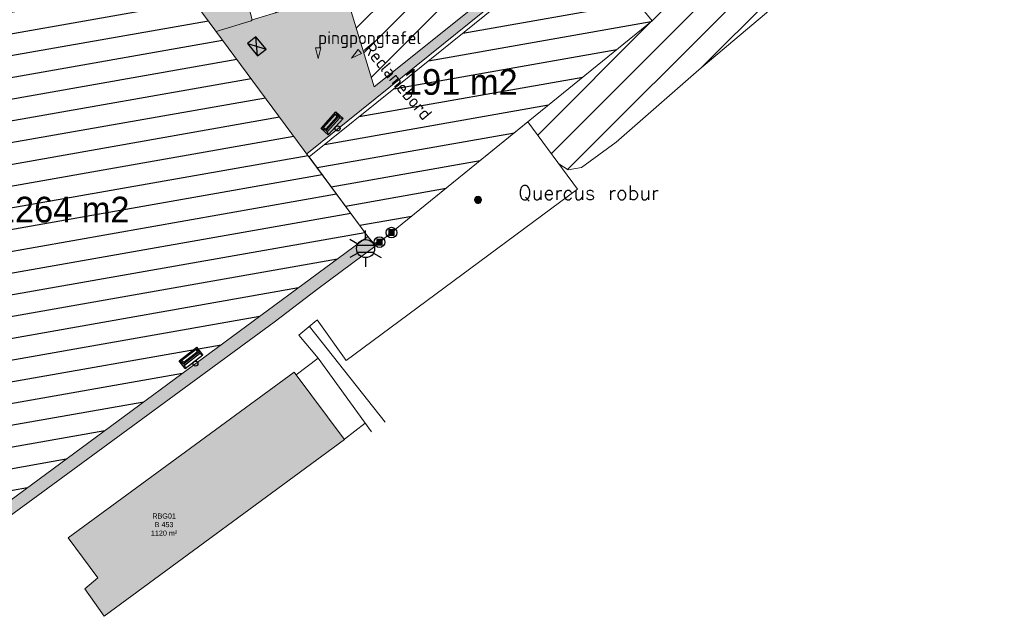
# Model space of a CAD drawing. Header units: metres. Extents: x 102852 to 107229, y 385458 to 392889.
# Tile 11 of 19: x 106797 to 106866, y 392627 to 392669. Entities that reach past the tile are written whole.
import ezdxf
from ezdxf.enums import TextEntityAlignment as Align

# ---------------------------------------------------------------- set-up
doc = ezdxf.new("R2010")
doc.units = ezdxf.units.M
for name, color, linetype, lineweight in [('0-BEBOUWING', 7, 'Continuous', 30), ('0-BEPLANTING', 14, 'Continuous', 30), ('0-GRAS OM SPORTVELDEN', 2, 'Continuous', 30), ('0-TENNISBAAN', 160, 'Continuous', 30), ('0-VERHARDING', 5, 'Continuous', 30), ('B-WE-GR-GROND-S', 32, 'Continuous', 30), ('B-WE-GR-STRUIK-G', 90, 'Continuous', 13), ('B-WE-IE-GEBOUW-G', 10, 'Continuous', 0), ('B-WE-IE-MEUBILAIR_WEGMEUBILAIR-S', 7, 'Continuous', 30), ('B-WE-IE-OV-LICHTMAST-S', 40, 'Continuous', 30), ('B-WE-KG-GRENS-T18', 10, 'Continuous', 13), ('B-WE-RI-HWA_KOLK_STRAATKOLK-S', 150, 'Continuous', 30), ('B-WE-VH-KANTVERHARDING-G', 60, 'Continuous', 13), ('B-WE-VH-MATERIAALGRENS-G', 31, 'Continuous', 13), ('Bomen', 84, 'Continuous', 0), ('Boomsoort', 10, 'Continuous', 0), ('N-WE-IE-TERREINAFSCHEIDING_KUNSTMATIG_HEKWERK-G', 6, 'Continuous', 0), ('X-XX-AL-TEKST_ALGEMEEN-T', 1, 'Continuous', 13), ('X-XX-AL-VERWIJZING-S', 7, 'Continuous', 30)]:
    doc.layers.add(name, color=color, linetype=linetype, lineweight=lineweight)
doc.styles.add('ISO 1 1000 T2 5 0', font='font_iso.shx', dxfattribs={"height": 2.5})
doc.styles.add('NLCS-ISO', font='NLCS-ISO.ttf')
doc.styles.add('NLCS-ISO-M200-T25', font='NLCS-ISO.ttf', dxfattribs={"height": 0.5})
doc.styles.add('NLCS-ISO-T25', font='NLCS-ISO.ttf')
doc.styles.add('Style-txt', font='txt.shx')

# ---------------------------------------------------------------- blocks, each defined once
blk = doc.blocks.new('SIE-WEG_PAAL_VAST_6')
blk.add_hatch(color=256).paths.add_polyline_path([(-0.3745020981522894, -0.3737700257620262), (-0.3745020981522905, 0.373734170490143), (0.3730020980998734, 0.373734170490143), (0.3730020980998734, -0.3737700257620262)])
blk.add_circle((0.0004999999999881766, 1.195175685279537e-05), 0.75)
blk.add_3dface([(0.3730020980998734, 0.373734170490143), (-0.37450209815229, 0.373734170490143), (-0.37450209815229, -0.3737700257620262), (0.3730020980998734, -0.3737700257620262)])
at = {"style": 'NLCS-ISO'}
blk.add_attdef('TYPE', (0, 0), '', height=1.75, dxfattribs=at)
blk = doc.blocks.new('Straatkolk 300x450')
at = {"layer": 'B-WE-RI-HWA_KOLK_STRAATKOLK-S'}
for p, q in [((-1.125000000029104, -0.7499999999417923), (1.125000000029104, 0.75)), ((1.125000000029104, -0.7499999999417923), (-1.125000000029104, 0.75))]:
    blk.add_line(p, q, dxfattribs=at)
blk.add_3dface([(-1.125000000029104, -0.7499999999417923), (1.125000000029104, -0.7499999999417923), (1.125000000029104, 0.75), (-1.125000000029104, 0.75)], dxfattribs=at)
blk = doc.blocks.new('B-SIE-WEG_LICHTMAST-SO_6')
at = {"ltscale": 0.1}
for p, q in [((8.349587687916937e-10, 1.265625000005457), (1.669846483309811e-09, 2.53125000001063)), ((-1.096064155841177, 0.6328125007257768), (-2.192125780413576, 1.265625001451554)), ((1.096064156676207, 0.6328124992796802), (2.192125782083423, 1.26562499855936)), ((-1.096064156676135, -0.6328124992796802), (-2.192125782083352, -1.26562499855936)), ((-8.349587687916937e-10, -1.265625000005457), (-1.669775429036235e-09, -2.53125000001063)), ((1.096064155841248, -0.6328125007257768), (2.192125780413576, -1.265625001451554))]:
    blk.add_line(p, q, dxfattribs=at)
at = {"flags": 128}
for points in [[(-1.162672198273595, 0.4999999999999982), (1.162672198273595, 0.4999999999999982)], [(-1.162672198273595, -0.4999999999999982), (1.162672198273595, -0.4999999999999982)]]:
    blk.add_lwpolyline(points, dxfattribs=at)
at = {"ltscale": 0.1}
blk.add_circle((0, 0), 1.265625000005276, dxfattribs=at)
at = {"style": 'NLCS-ISO'}
blk.add_attdef('TYPE', text='', height=1.8, dxfattribs=at).set_placement((1.629814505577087e-09, 2.53125), align=Align.BOTTOM_CENTER)
blk = doc.blocks.new('opmerking')
at = {"layer": 'X-XX-AL-TEKST_ALGEMEEN-T'}
for p, q in [((-0.3749999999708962, 1.500000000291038), (0, 0)), ((0.3749999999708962, 1.500000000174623), (-0.3749999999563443, 1.500000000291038)), ((0.3749999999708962, 1.500000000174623), (0, 0))]:
    blk.add_line(p, q, dxfattribs=at)
blk = doc.blocks.new('opmerkingen_4')
at = {"layer": 'B-WE-GR-GROND-S'}
blk.add_blockref('opmerking', (0, 0), dxfattribs=at)
at = {"layer": 'X-XX-AL-TEKST_ALGEMEEN-T', "color": 7, "style": 'NLCS-ISO-M200-T25'}
blk.add_attdef('OPMERKINGEN', (0, 0), '', height=1.8, dxfattribs=at)
blk = doc.blocks.new('kadata_3')
at = {"layer": 'B-WE-KG-GRENS-T18', "insert": (106806.649, 392633.624), "char_height": 0.36, "attachment_point": 5, "style": 'NLCS-ISO-T25'}
blk.add_mtext('\\fArial|b0|i0|c00|p39;RBG01\\PB 453\\P1120 m²', dxfattribs=at)
blk = doc.blocks.new('SIE-WEG_PAAL_VAST_8')
blk.add_hatch(color=256).paths.add_polyline_path([(-0.3745020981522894, -0.3737700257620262), (-0.3745020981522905, 0.373734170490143), (0.3730020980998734, 0.373734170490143), (0.3730020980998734, -0.3737700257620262)])
blk.add_circle((0.0004999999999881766, 1.195175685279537e-05), 0.75)
blk.add_3dface([(0.3730020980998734, 0.373734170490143), (-0.37450209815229, 0.373734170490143), (-0.37450209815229, -0.3737700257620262), (0.3730020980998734, -0.3737700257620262)])
at = {"style": 'NLCS-ISO'}
blk.add_attdef('TYPE', (0, 0), '', height=1.75, dxfattribs=at)
blk = doc.blocks.new('SIE-WEG_AFVALBAK_TYPE_02')
at = {"linetype": 'Continuous'}
for p, q in [((1.5625, -0.3544921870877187), (-1.5625, -0.3544921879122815)), ((-1.328125, -0.76293127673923), (-1.5625, -0.3544921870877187)), ((-1.328125, -0.9859609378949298), (-1.5625, -1.721679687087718)), ((1.328125, -0.7629312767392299), (-1.328125, -0.7629312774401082)), ((-1.328125, -0.9859609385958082), (-1.328125, -0.7629312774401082)), ((1.328125, -0.9859609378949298), (-1.328125, -0.9859609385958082)), ((-1.17855194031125, -1.159898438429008), (-1.302626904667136, -1.549378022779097)), ((1.178551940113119, -1.159898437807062), (-1.178551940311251, -1.159898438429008)), ((1.178551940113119, -1.159898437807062), (1.302626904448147, -1.549378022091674)), ((1.328125, -0.76293127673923), (1.5625, -0.3544921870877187)), ((1.328125, -0.9859609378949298), (1.328125, -0.7629312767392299)), ((1.328125, -0.9859609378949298), (1.5625, -1.721679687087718)), ((1.5625, -1.721679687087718), (-1.5625, -1.721679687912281)), ((1.302626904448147, -1.549378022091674), (-1.302626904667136, -1.549378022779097))]:
    blk.add_line(p, q, dxfattribs=at)
for p, q in [((-1.5625, -0.3544921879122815), (-1.5625, -1.721679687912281)), ((1.5625, -0.3544921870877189), (1.5625, -1.721679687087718))]:
    blk.add_line(p, q)
blk.add_circle((0, 0), 0.3544921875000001, dxfattribs=at)
blk = doc.blocks.new('opmerkingen_4_1')
at = {"layer": 'B-WE-GR-GROND-S'}
blk.add_blockref('opmerking', (0, 0), dxfattribs=at)
at = {"layer": 'X-XX-AL-TEKST_ALGEMEEN-T', "color": 7, "style": 'NLCS-ISO-M200-T25'}
blk.add_attdef('OPMERKINGEN', (-1.164153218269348e-10, 0), '', height=1.799999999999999, dxfattribs=at)
blk = doc.blocks.new('MPOLYGON_193')
at = {"layer": 'Bomen', "flags": 128}
for points in [[(106828.3948036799, 392656.4187725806), (106828.39, 392656.37), (106828.89, 392656.37)], [(106828.39, 392656.37), (106828.3948036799, 392656.3212274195), (106828.8851963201, 392656.3212274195)], [(106828.39, 392656.37), (106828.89, 392656.37), (106828.8851963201, 392656.3212274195)], [(106828.4090301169, 392656.4656708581), (106828.3948036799, 392656.4187725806), (106828.8851963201, 392656.4187725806)], [(106828.3948036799, 392656.4187725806), (106828.8851963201, 392656.4187725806), (106828.89, 392656.37)], [(106828.3948036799, 392656.3212274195), (106828.4090301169, 392656.2743291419), (106828.8709698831, 392656.2743291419)], [(106828.3948036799, 392656.3212274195), (106828.8851963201, 392656.3212274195), (106828.8709698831, 392656.2743291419)], [(106828.4321325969, 392656.5088925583), (106828.4090301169, 392656.4656708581), (106828.8709698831, 392656.4656708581)], [(106828.4090301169, 392656.4656708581), (106828.8709698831, 392656.4656708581), (106828.8851963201, 392656.4187725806)], [(106828.4090301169, 392656.2743291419), (106828.4321325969, 392656.2311074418), (106828.8478674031, 392656.2311074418)], [(106828.4090301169, 392656.2743291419), (106828.8709698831, 392656.2743291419), (106828.8478674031, 392656.2311074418)], [(106828.4632233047, 392656.5467766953), (106828.4321325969, 392656.5088925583), (106828.8478674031, 392656.5088925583)], [(106828.4321325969, 392656.5088925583), (106828.8478674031, 392656.5088925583), (106828.8709698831, 392656.4656708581)], [(106828.4321325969, 392656.2311074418), (106828.4632233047, 392656.1932233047), (106828.8167766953, 392656.1932233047)], [(106828.4321325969, 392656.2311074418), (106828.8478674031, 392656.2311074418), (106828.8167766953, 392656.1932233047)], [(106828.5011074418, 392656.577867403), (106828.4632233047, 392656.5467766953), (106828.8167766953, 392656.5467766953)], [(106828.4632233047, 392656.5467766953), (106828.8167766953, 392656.5467766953), (106828.8478674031, 392656.5088925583)], [(106828.4632233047, 392656.1932233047), (106828.5011074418, 392656.162132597), (106828.7788925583, 392656.162132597)], [(106828.4632233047, 392656.1932233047), (106828.8167766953, 392656.1932233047), (106828.7788925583, 392656.162132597)], [(106828.5443291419, 392656.6009698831), (106828.5011074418, 392656.577867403), (106828.7788925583, 392656.577867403)], [(106828.5011074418, 392656.577867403), (106828.7788925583, 392656.577867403), (106828.8167766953, 392656.5467766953)], [(106828.5011074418, 392656.162132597), (106828.5443291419, 392656.1390301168), (106828.7356708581, 392656.1390301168)], [(106828.5011074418, 392656.162132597), (106828.7788925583, 392656.162132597), (106828.7356708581, 392656.1390301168)], [(106828.5912274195, 392656.6151963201), (106828.5443291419, 392656.6009698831), (106828.7356708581, 392656.6009698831)], [(106828.5443291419, 392656.6009698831), (106828.7356708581, 392656.6009698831), (106828.7788925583, 392656.577867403)], [(106828.5443291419, 392656.1390301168), (106828.5912274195, 392656.1248036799), (106828.6887725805, 392656.1248036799)], [(106828.5443291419, 392656.1390301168), (106828.7356708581, 392656.1390301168), (106828.6887725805, 392656.1248036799)], [(106828.64, 392656.62), (106828.5912274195, 392656.6151963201), (106828.6887725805, 392656.6151963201)], [(106828.5912274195, 392656.6151963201), (106828.6887725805, 392656.6151963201), (106828.7356708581, 392656.6009698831)], [(106828.5912274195, 392656.1248036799), (106828.6887725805, 392656.1248036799), (106828.64, 392656.12)]]:
    blk.add_lwpolyline(points, close=True, dxfattribs=at)
at = {"layer": 'Bomen', "color": 74, "true_color": 0x55aa00, "flags": 128}
for points in [[(106828.39, 392656.37), (106828.3948036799, 392656.4187725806)], [(106828.3948036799, 392656.3212274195), (106828.39, 392656.37)], [(106828.3948036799, 392656.4187725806), (106828.4090301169, 392656.4656708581)], [(106828.4090301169, 392656.2743291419), (106828.3948036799, 392656.3212274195)], [(106828.4090301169, 392656.4656708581), (106828.4321325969, 392656.5088925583)], [(106828.4321325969, 392656.2311074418), (106828.4090301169, 392656.2743291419)], [(106828.4321325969, 392656.5088925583), (106828.4632233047, 392656.5467766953)], [(106828.4632233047, 392656.1932233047), (106828.4321325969, 392656.2311074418)], [(106828.4632233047, 392656.5467766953), (106828.5011074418, 392656.577867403)], [(106828.5011074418, 392656.162132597), (106828.4632233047, 392656.1932233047)], [(106828.5011074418, 392656.577867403), (106828.5443291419, 392656.6009698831)], [(106828.5443291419, 392656.1390301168), (106828.5011074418, 392656.162132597)], [(106828.5443291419, 392656.6009698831), (106828.5912274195, 392656.6151963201)], [(106828.5912274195, 392656.1248036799), (106828.5443291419, 392656.1390301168)], [(106828.5912274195, 392656.6151963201), (106828.64, 392656.62)], [(106828.64, 392656.62), (106828.6887725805, 392656.6151963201)], [(106828.6887725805, 392656.6151963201), (106828.7356708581, 392656.6009698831)], [(106828.7356708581, 392656.1390301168), (106828.6887725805, 392656.1248036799)], [(106828.7356708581, 392656.6009698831), (106828.7788925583, 392656.577867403)], [(106828.7788925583, 392656.162132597), (106828.7356708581, 392656.1390301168)], [(106828.7788925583, 392656.577867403), (106828.8167766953, 392656.5467766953)], [(106828.8167766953, 392656.1932233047), (106828.7788925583, 392656.162132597)], [(106828.8167766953, 392656.5467766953), (106828.8478674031, 392656.5088925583)], [(106828.8478674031, 392656.2311074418), (106828.8167766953, 392656.1932233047)], [(106828.8478674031, 392656.5088925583), (106828.8709698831, 392656.4656708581)], [(106828.8709698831, 392656.2743291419), (106828.8478674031, 392656.2311074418)], [(106828.8709698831, 392656.4656708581), (106828.8851963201, 392656.4187725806)], [(106828.8851963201, 392656.3212274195), (106828.8709698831, 392656.2743291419)], [(106828.8851963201, 392656.4187725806), (106828.89, 392656.37)], [(106828.89, 392656.37), (106828.8851963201, 392656.3212274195)], [(106828.64, 392656.12), (106828.5912274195, 392656.1248036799)], [(106828.6887725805, 392656.1248036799), (106828.64, 392656.12)]]:
    blk.add_lwpolyline(points, dxfattribs=at)
at = {"layer": 'Bomen'}
for points in [[(106828.3948036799, 392656.4187725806), (106828.39, 392656.37), (106828.89, 392656.37)], [(106828.4090301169, 392656.4656708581), (106828.3948036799, 392656.4187725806), (106828.8851963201, 392656.4187725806)], [(106828.3948036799, 392656.4187725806), (106828.8851963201, 392656.4187725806), (106828.89, 392656.37)], [(106828.4321325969, 392656.5088925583), (106828.4090301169, 392656.4656708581), (106828.8709698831, 392656.4656708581)], [(106828.4090301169, 392656.4656708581), (106828.8709698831, 392656.4656708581), (106828.8851963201, 392656.4187725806)], [(106828.4632233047, 392656.5467766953), (106828.4321325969, 392656.5088925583), (106828.8478674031, 392656.5088925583)], [(106828.4321325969, 392656.5088925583), (106828.8478674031, 392656.5088925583), (106828.8709698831, 392656.4656708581)], [(106828.5011074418, 392656.577867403), (106828.4632233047, 392656.5467766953), (106828.8167766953, 392656.5467766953)], [(106828.4632233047, 392656.5467766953), (106828.8167766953, 392656.5467766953), (106828.8478674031, 392656.5088925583)], [(106828.5443291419, 392656.6009698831), (106828.5011074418, 392656.577867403), (106828.7788925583, 392656.577867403)], [(106828.5011074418, 392656.577867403), (106828.7788925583, 392656.577867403), (106828.8167766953, 392656.5467766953)], [(106828.5912274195, 392656.6151963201), (106828.5443291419, 392656.6009698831), (106828.7356708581, 392656.6009698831)], [(106828.5443291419, 392656.6009698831), (106828.7356708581, 392656.6009698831), (106828.7788925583, 392656.577867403)], [(106828.64, 392656.62), (106828.5912274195, 392656.6151963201), (106828.6887725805, 392656.6151963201)], [(106828.5912274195, 392656.6151963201), (106828.6887725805, 392656.6151963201), (106828.7356708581, 392656.6009698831)]]:
    blk.add_solid(points, dxfattribs=at)
at = {"layer": 'Bomen', "extrusion": (0, 0, -1)}
for points in [[(-106828.39, 392656.37), (-106828.3948036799, 392656.3212274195), (-106828.8851963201, 392656.3212274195)], [(-106828.39, 392656.37), (-106828.89, 392656.37), (-106828.8851963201, 392656.3212274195)], [(-106828.3948036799, 392656.3212274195), (-106828.4090301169, 392656.2743291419), (-106828.8709698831, 392656.2743291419)], [(-106828.3948036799, 392656.3212274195), (-106828.8851963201, 392656.3212274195), (-106828.8709698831, 392656.2743291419)], [(-106828.4090301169, 392656.2743291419), (-106828.4321325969, 392656.2311074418), (-106828.8478674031, 392656.2311074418)], [(-106828.4090301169, 392656.2743291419), (-106828.8709698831, 392656.2743291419), (-106828.8478674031, 392656.2311074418)], [(-106828.4321325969, 392656.2311074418), (-106828.4632233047, 392656.1932233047), (-106828.8167766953, 392656.1932233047)], [(-106828.4321325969, 392656.2311074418), (-106828.8478674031, 392656.2311074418), (-106828.8167766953, 392656.1932233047)], [(-106828.4632233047, 392656.1932233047), (-106828.5011074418, 392656.162132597), (-106828.7788925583, 392656.162132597)], [(-106828.4632233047, 392656.1932233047), (-106828.8167766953, 392656.1932233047), (-106828.7788925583, 392656.162132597)], [(-106828.5011074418, 392656.162132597), (-106828.5443291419, 392656.1390301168), (-106828.7356708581, 392656.1390301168)], [(-106828.5011074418, 392656.162132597), (-106828.7788925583, 392656.162132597), (-106828.7356708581, 392656.1390301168)], [(-106828.5443291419, 392656.1390301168), (-106828.5912274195, 392656.1248036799), (-106828.6887725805, 392656.1248036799)], [(-106828.5443291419, 392656.1390301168), (-106828.7356708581, 392656.1390301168), (-106828.6887725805, 392656.1248036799)], [(-106828.5912274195, 392656.1248036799), (-106828.6887725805, 392656.1248036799), (-106828.64, 392656.12)]]:
    blk.add_solid(points, dxfattribs=at)

msp = doc.modelspace()

# ---------------------------------------------------------------- hatches: boundary and pattern name
at = {"layer": '0-BEBOUWING', "ltscale": 0.2, "true_color": 0x636466}
msp.add_hatch(color=251, dxfattribs=at).paths.add_polyline_path([(106819.27341683, 392639.5742121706), (106815.8947452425, 392644.1216796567), (106815.7630000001, 392644.299), (106799.9350000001, 392632.687), (106802.0060000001, 392629.887), (106801.0990000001, 392629.135), (106802.4590000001, 392627.201)])
at = {"layer": '0-BEPLANTING'}
h = msp.add_hatch(dxfattribs=at)
h.set_pattern_fill('ANSI31', color=256, scale=0.1, pattern_type=2)
h.set_pattern_definition([(44.99999999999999, (0, 0), (-1.122532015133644, 1.122532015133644), [])])
h.paths.add_polyline_path([(106863.2310000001, 392686.183), (106865.5040000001, 392690.129), (106865.1560000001, 392691.094), (106864.3840000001, 392691.523), (106863.8160000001, 392691.321), (106862.2590000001, 392690.206), (106853.8344607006, 392684.2784056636), (106858.6360000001, 392679.495), (106859.2050000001, 392679.325), (106859.7350000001, 392679.89)])
h.paths.add_polyline_path([(106856.2090000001, 392675.55), (106857.374103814, 392677.0489857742), (106856.7580000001, 392677.8510000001), (106853.7290000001, 392679.611), (106850.1819851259, 392681.9654354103), (106848.8568787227, 392681.1490058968), (106848.8520000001, 392681.146), (106848.8015667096, 392681.2387800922), (106847.5720000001, 392680.893), (106846.9725801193, 392680.8007281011), (106847.2597376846, 392679.5095012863), (106837.6002445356, 392676.4727160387), (106835.8325964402, 392675.0471992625), (106835.9920548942, 392674.8494699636), (106840.8288438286, 392668.9096826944), (106832.1349995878, 392661.8440005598), (106834.3062373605, 392658.8958063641), (106834.9580000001, 392658.478), (106835.8930000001, 392658.647), (106838.3190000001, 392660.408), (106844.1040000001, 392665.469), (106850.7870000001, 392671.119)])
at = {"layer": '0-GRAS OM SPORTVELDEN', "ltscale": 0.2}
h = msp.add_hatch(dxfattribs=at)
h.set_pattern_fill('ANSI31', color=256, scale=0.1, pattern_type=2)
h.set_pattern_definition([(44.99999999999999, (-9.999999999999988e-05, 0.0005), (-1.122532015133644, 1.122532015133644), [])])
h.paths.add_polyline_path([(106837.3049346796, 392677.0548485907), (106846.435992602, 392679.9894844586), (106846.2892662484, 392680.6492511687), (106846.064992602, 392680.5804844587), (106846.183992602, 392680.3044844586), (106812.9459926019, 392669.6954844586), (106812.830992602, 392670.3184844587), (106812.807992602, 392668.9764844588), (106819.325992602, 392670.9714844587), (106821.357992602, 392664.2769368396)])
at = {"layer": '0-TENNISBAAN'}
h = msp.add_hatch(dxfattribs=at)
h.set_pattern_fill('HATCH', color=256, scale=0.1, style=0, pattern_type=2)
h.set_pattern_definition([(9.999999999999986, (106800.7795636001, 392668.8552962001), (-0.2604722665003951, 1.477211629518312), [])])
h.paths.add_polyline_path([(106770.901992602, 392659.7394844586), (106791.359992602, 392631.9964844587), (106820.9309926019, 392653.8114844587), (106816.8063872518, 392659.3844490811), (106800.426992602, 392681.5154844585)])
h = msp.add_hatch(dxfattribs=at)
h.set_pattern_fill('HATCH', color=256, scale=0.1, style=0, pattern_type=2)
h.set_pattern_definition([(9.999999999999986, (106835.2701656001, 392667.8845969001), (-0.2604722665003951, 1.477211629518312), [])])
h.paths.add_polyline_path([(106816.8063872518, 392659.3844490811), (106820.9309926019, 392653.8114844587), (106822.576992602, 392654.0764844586), (106840.8288364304, 392668.910167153), (106835.9920474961, 392674.8499544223), (106823.102992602, 392664.4354844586)])
at = {"layer": '0-VERHARDING', "true_color": 0x939598, "extrusion": (0, 0, -1)}
for points in [[(-106816.6582657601, 392659.5845835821), (-106837.6002371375, 392676.4732004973), (-106847.2597302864, 392679.5099857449), (-106846.9725727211, 392680.8012125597), (-106847.571992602, 392680.8934844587), (-106848.8015593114, 392681.2392645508), (-106848.6687855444, 392681.4835230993), (-106848.894992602, 392681.6064844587), (-106846.5519926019, 392689.2964844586), (-106848.334992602, 392690.5504844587), (-106845.234992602, 392695.0874844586), (-106844.1129926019, 392694.3094844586), (-106840.994992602, 392704.5314844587), (-106844.9118874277, 392705.7114695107), (-106845.1033874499, 392705.769159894), (-106847.208992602, 392706.4034844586), (-106847.041992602, 392706.9004844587), (-106847.0668512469, 392706.9081944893), (-106847.2503699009, 392706.9651137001), (-106849.946992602, 392707.8014844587), (-106856.030992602, 392698.8854844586), (-106857.784992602, 392700.1424844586), (-106855.588992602, 392703.2164844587), (-106855.7569926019, 392703.3404844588), (-106854.204992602, 392705.7124844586), (-106853.901992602, 392705.5454844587), (-106835.281992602, 392732.7194844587), (-106833.496992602, 392732.0694844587), (-106831.516992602, 392731.2594844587), (-106837.912992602, 392720.5534844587), (-106839.0179926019, 392718.6534844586), (-106836.251992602, 392717.7554844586), (-106836.188992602, 392717.6484844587), (-106837.664992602, 392713.1244844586), (-106839.3429360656, 392707.5663919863), (-106837.9114882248, 392707.0996451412), (-106838.2224564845, 392706.0567369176), (-106838.474992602, 392706.1344844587), (-106846.2892662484, 392680.6492511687), (-106846.435992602, 392679.9894844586), (-106837.3049346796, 392677.0548485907), (-106821.357992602, 392664.2769368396), (-106819.325992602, 392670.9714844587), (-106812.807992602, 392668.9764844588), (-106812.755992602, 392668.9114844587), (-106810.3086833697, 392668.1638281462)], [(-106770.901992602, 392659.7394844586), (-106775.779992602, 392663.3414844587), (-106785.080992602, 392670.2424844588), (-106786.183992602, 392671.0894844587), (-106800.4269926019, 392681.5154844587), (-106810.3086833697, 392668.1638281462), (-106812.755992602, 392668.9114844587), (-106812.807992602, 392668.9764844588), (-106812.323992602, 392670.8624844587), (-106813.068992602, 392671.1134844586), (-106808.2109926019, 392686.8664844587), (-106807.323992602, 392689.9534844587), (-106803.8288077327, 392701.3417689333), (-106801.6765446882, 392700.6812166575), (-106799.9235975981, 392706.3928058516), (-106836.188992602, 392717.6484844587), (-106836.251992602, 392717.7554844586), (-106839.0179926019, 392718.6534844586), (-106837.912992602, 392720.5534844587), (-106799.236992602, 392708.5274844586), (-106796.632992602, 392717.1164844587), (-106792.908992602, 392718.4924844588), (-106793.101992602, 392717.7714844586), (-106803.306992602, 392684.8564844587), (-106768.220992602, 392674.0844844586)]]:
    msp.add_hatch(color=252, dxfattribs=at).paths.add_polyline_path(points)
at = {"layer": '0-VERHARDING', "true_color": 0x136734, "extrusion": (0, 0, -1)}
msp.add_hatch(color=116, dxfattribs=at).paths.add_polyline_path([(-106790.870992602, 392630.7314844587), (-106792.425992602, 392631.8394844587), (-106792.469992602, 392631.7704844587), (-106797.816992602, 392635.6724844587), (-106814.367992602, 392647.8104844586), (-106817.416992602, 392650.1304844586), (-106821.413992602, 392653.1144844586), (-106821.444992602, 392653.2084844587), (-106820.9309926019, 392653.8114844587), (-106791.359992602, 392631.9964844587), (-106770.901992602, 392659.7394844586), (-106768.220992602, 392674.0844844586), (-106758.0029926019, 392706.9194844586), (-106793.101992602, 392717.7714844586), (-106792.908992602, 392718.4924844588), (-106757.086992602, 392707.3594844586), (-106757.0599926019, 392705.9834844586), (-106758.5599926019, 392701.1844844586), (-106757.952992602, 392700.9564844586), (-106758.1172611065, 392700.4437003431), (-106758.6659926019, 392700.6194844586), (-106767.739992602, 392670.9104844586), (-106768.5599926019, 392666.1784844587), (-106769.441992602, 392660.9764844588), (-106770.0789926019, 392659.3714844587), (-106770.946992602, 392658.1564844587), (-106782.0245803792, 392642.6632395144), (-106786.496992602, 392636.6154844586)])

# ---------------------------------------------------------------- linework, layer by layer
at = {"layer": 'B-WE-GR-STRUIK-G', "flags": 128}
for points in [[(106834.3062373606, 392658.8958063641), (106834.3062373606, 392658.8958063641), (106834.9580000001, 392658.478), (106835.8930000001, 392658.647), (106838.3190000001, 392660.408), (106844.1040000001, 392665.469), (106850.7870000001, 392671.119), (106856.2090000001, 392675.55), (106857.374103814, 392677.0489857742), (106856.7580000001, 392677.8510000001), (106853.7290000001, 392679.611), (106850.181985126, 392681.9654354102)], [(106822.1246487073, 392640.7884602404), (106816.8337143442, 392647.5099782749)]]:
    msp.add_lwpolyline(points, dxfattribs=at)
at = {"layer": 'B-WE-IE-GEBOUW-G', "flags": 128}
for points in [[(106819.2840000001, 392639.582), (106802.4590000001, 392627.201), (106801.0990000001, 392629.135), (106802.0060000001, 392629.887), (106799.9350000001, 392632.687), (106815.7630000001, 392644.299)], [(106815.7630000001, 392644.299), (106819.2550000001, 392639.599)], [(106819.2636429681, 392639.5747457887), (106819.2840000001, 392639.582)]]:
    msp.add_lwpolyline(points, dxfattribs=at)
at = {"layer": 'B-WE-VH-KANTVERHARDING-G', "flags": 128}
for points in [[(106813.068992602, 392671.1134844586), (106812.323992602, 392670.8624844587), (106812.807992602, 392668.9764844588), (106819.325992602, 392670.9714844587), (106821.357992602, 392664.2769368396), (106837.3049346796, 392677.0548485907), (106846.435992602, 392679.9894844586), (106846.2892662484, 392680.6492511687)], [(106816.6582657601, 392659.5845835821), (106837.6002371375, 392676.4732004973), (106847.2597302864, 392679.5099857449), (106846.9725727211, 392680.8012125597)], [(106832.1350000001, 392661.844), (106835.6170000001, 392657.116), (106819.4120000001, 392645.124), (106817.3610000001, 392647.961)], [(106821.413992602, 392653.1144844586), (106817.416992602, 392650.1304844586), (106814.367992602, 392647.8104844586)], [(106821.4140000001, 392653.114), (106817.4170000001, 392650.13), (106814.3680000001, 392647.81)], [(106821.413992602, 392653.1144844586), (106821.444992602, 392653.2084844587)], [(106821.4140000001, 392653.114), (106821.4450000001, 392653.208)], [(106817.3450000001, 392647.937), (106816.0915511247, 392646.8901294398), (106817.4430000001, 392645.272), (106821.1760000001, 392640.111)], [(106797.816992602, 392635.6724844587), (106814.367992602, 392647.8104844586)], [(106797.8170000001, 392635.672), (106814.3680000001, 392647.81)], [(106782.011992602, 392642.6794844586), (106790.870992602, 392630.7314844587), (106792.425992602, 392631.8394844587), (106792.469992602, 392631.7704844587), (106797.816992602, 392635.6724844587)], [(106782.0120000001, 392642.679), (106790.8710000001, 392630.7310000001), (106792.4260000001, 392631.839), (106792.4700000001, 392631.77), (106797.8170000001, 392635.672)]]:
    msp.add_lwpolyline(points, dxfattribs=at)
at = {"layer": 'B-WE-VH-MATERIAALGRENS-G', "flags": 128}
for points in [[(106812.807992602, 392668.9764844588), (106812.755992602, 392668.9114844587), (106810.3086833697, 392668.1638281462)], [(106817.4430000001, 392645.272), (106815.8947452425, 392644.1216796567)], [(106820.7358069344, 392640.719581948), (106819.2770000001, 392639.609)]]:
    msp.add_lwpolyline(points, dxfattribs=at)
at = {"layer": 'N-WE-IE-TERREINAFSCHEIDING_KUNSTMATIG_HEKWERK-G'}
for p, q in [((106832.134992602, 392661.8444844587), (106822.576992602, 392654.0764844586)), ((106832.1350000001, 392661.844), (106822.5770000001, 392654.076)), ((106822.576992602, 392654.0764844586), (106821.735992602, 392653.4124844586)), ((106822.5770000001, 392654.076), (106821.7360000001, 392653.412)), ((106821.735992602, 392653.4124844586), (106821.444992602, 392653.2084844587)), ((106821.7360000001, 392653.412), (106821.4450000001, 392653.208))]:
    msp.add_line(p, q, dxfattribs=at)
at = {"layer": 'N-WE-IE-TERREINAFSCHEIDING_KUNSTMATIG_HEKWERK-G', "flags": 128}
msp.add_lwpolyline([(106785.0898785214, 392670.2490541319), (106785.080992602, 392670.2424844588), (106775.779992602, 392663.3414844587), (106770.901992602, 392659.7394844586), (106791.359992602, 392631.9964844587), (106820.9309926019, 392653.8114844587), (106800.4269926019, 392681.5154844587), (106786.183992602, 392671.0894844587)], dxfattribs=at)
msp.add_lwpolyline([(106816.8063872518, 392659.3844490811), (106820.9309926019, 392653.8114844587), (106821.444992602, 392653.2084844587), (106821.735992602, 392653.4124844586), (106822.576992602, 392654.0764844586), (106840.8288364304, 392668.910167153), (106835.9920474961, 392674.8499544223), (106823.102992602, 392664.4354844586)], close=True, dxfattribs=at)

# ---------------------------------------------------------------- block references
at = {"layer": 'B-WE-IE-MEUBILAIR_WEGMEUBILAIR-S', "xscale": 0.5, "yscale": 0.5, "zscale": 0.5}
for name, p, rotation in [('SIE-WEG_AFVALBAK_TYPE_02', (106818.8041516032, 392661.3787306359), 227.8167118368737), ('SIE-WEG_PAAL_VAST_6', (106822.576992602, 392654.0764844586), 360), ('SIE-WEG_PAAL_VAST_8', (106822.5770000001, 392654.076), 360), ('SIE-WEG_PAAL_VAST_6', (106821.735992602, 392653.4124844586), 360), ('SIE-WEG_PAAL_VAST_8', (106821.7360000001, 392653.412), 360), ('SIE-WEG_AFVALBAK_TYPE_02', (106808.8454394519, 392644.902311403), 217.8167118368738)]:
    msp.add_blockref(name, p, dxfattribs=dict(at, rotation=rotation))
at = {"layer": 'B-WE-IE-OV-LICHTMAST-S', "xscale": 0.5, "yscale": 0.5, "zscale": 0.5, "rotation": 360}
msp.add_blockref('B-SIE-WEG_LICHTMAST-SO_6', (106820.7661641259, 392652.9550430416), dxfattribs=at)
at = {"layer": 'B-WE-RI-HWA_KOLK_STRAATKOLK-S', "xscale": 0.5, "yscale": 0.5, "zscale": 0.5, "rotation": 308.7595036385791}
msp.add_blockref('Straatkolk 300x450', (106813.143992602, 392667.1264844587), dxfattribs=at)
at = {"layer": 'Bomen', "rotation": 360}
msp.add_blockref('MPOLYGON_193', (0, 0, 0.1341), dxfattribs=at)
at = {"layer": 'X-XX-AL-TEKST_ALGEMEEN-T'}
ref = msp.add_blockref('opmerkingen_4', (106817.433992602, 392666.2804844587), dxfattribs=dict(at, xscale=0.5, yscale=0.5, zscale=0.5, rotation=360))
ref.add_attrib('OPMERKINGEN', 'pingpongtafel', (106817.433992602, 392667.2804844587), dxfattribs={"color": 7, "height": 0.9, "style": 'NLCS-ISO-M200-T25'})
ref = msp.add_blockref('opmerkingen_4_1', (106819.7876545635, 392666.2875312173), dxfattribs=dict(at, xscale=0.5, yscale=0.5, zscale=0.5, rotation=309.9999999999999))
ref.add_attrib('OPMERKINGEN', 'Reclamebord', (106820.5536990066, 392666.930318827), dxfattribs={"color": 7, "height": 0.8999999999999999, "rotation": 309.9999999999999, "style": 'NLCS-ISO-M200-T25'})
at = {"layer": 'X-XX-AL-VERWIJZING-S', "rotation": 360}
msp.add_blockref('kadata_3', (1.192092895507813e-11, -2.919785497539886e-27), dxfattribs=at)

# ---------------------------------------------------------------- texts
at = {"char_height": 1.8, "width": 34.45303551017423, "attachment_point": 1, "style": 'ISO 1 1000 T2 5 0'}
for s, insert in [('191 m2', (106823.386207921, 392665.5301327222)), ('1264 m2', (106794.8625933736, 392656.5887340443))]:
    msp.add_mtext(s, dxfattribs=dict(at, insert=insert))
at = {"layer": 'Boomsoort', "color": 7, "style": 'Style-txt'}
msp.add_text('Quercus robur', height=1, dxfattribs=at).set_placement((106841.3066666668, 392656.37, 0.1341), align=Align.RIGHT)

doc.saveas('drawing.dxf')
